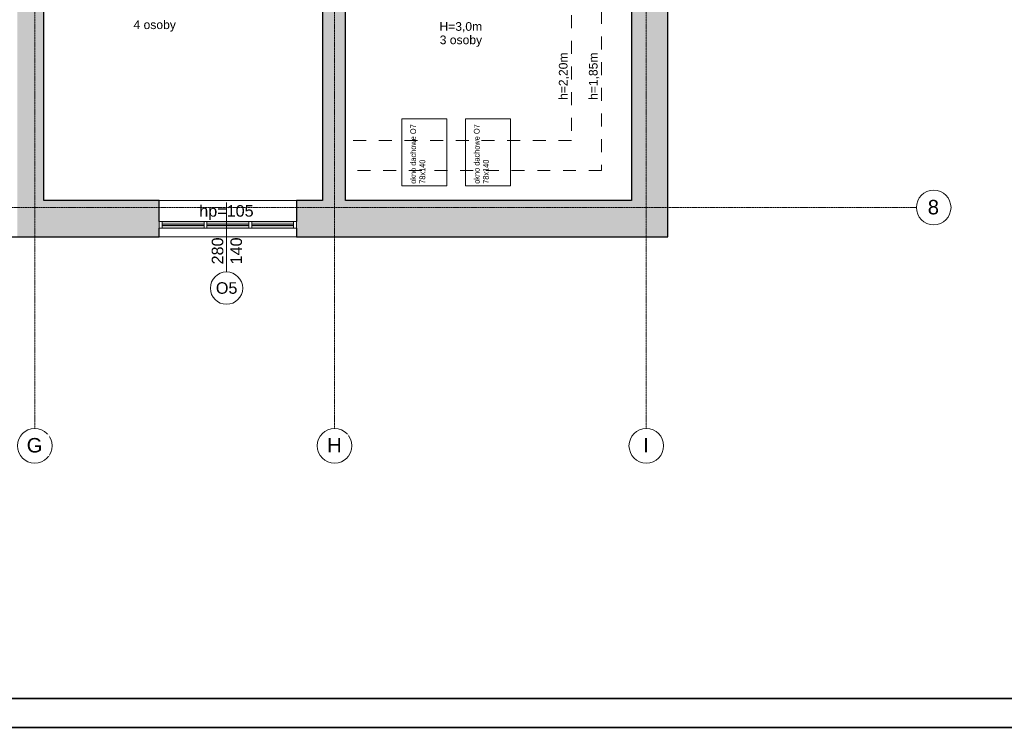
# Model space of a CAD drawing. Header units: centimetres. Extents: x 14504 to 44111, y -18976 to -7683.
# Tile 123 of 141: x 37770 to 39474, y -15068 to -13842. Entities that reach past the tile are written whole.
import ezdxf

# ---------------------------------------------------------------- set-up
doc = ezdxf.new("R2010")
doc.units = ezdxf.units.CM
doc.linetypes.add('Aligning Line 1_8_', pattern=[0.635, 0.3175, -0.3175])
doc.linetypes.add('Linia siatki', pattern=[0.9925, 0.47, -0.2175, 0.0875, -0.2175])
for name, color, linetype, lineweight in [('_gruba', 90, 'Continuous', 35), ('A-DETL', 6, 'Continuous', 9), ('A-DETL-THIN', 151, 'Continuous', 9), ('A-GLAZ', 151, 'Continuous', 9), ('A-WALL', 4, 'Continuous', 9), ('A-WALL-PATT', 111, 'Continuous', 25), ('G-ANNO-TEXT', 8, 'Continuous', 9), ('G-ANNO-TTLB', 6, 'Continuous', 9), ('I-WALL', 2, 'Continuous', 9), ('S-GRID', 8, 'Continuous', 9), ('S-GRID-IDEN', 8, 'Continuous', 9)]:
    doc.layers.add(name, color=color, linetype=linetype, lineweight=lineweight)
doc.styles.add('Arial', font='arial.ttf', dxfattribs={"height": 23.8125})
doc.styles.add('Arial_3', font='arial.ttf', dxfattribs={"width": 0.8, "height": 18})
doc.styles.add('Arial_4', font='arial.ttf', dxfattribs={"height": 10})
doc.styles.add('Arial_5', font='arial.ttf', dxfattribs={"height": 15})
doc.styles.add('Arial_B', font='arialbd.ttf', dxfattribs={"height": 3})
doc.styles.add('Arial_B_1', font='arialbd.ttf', dxfattribs={"width": 0.95, "height": 2.4})

# ---------------------------------------------------------------- blocks, each defined once
blk = doc.blocks.new('Aluminum_2 szybowe - 160x140 wymiana-631481-6_Poziom posadzka II pietra')
at = {"layer": 'A-GLAZ'}
h = blk.add_hatch(color=256, dxfattribs=at)
h.paths.add_polyline_path([(-132.1, -19.2), (-59.7, -19.2), (-59.7, -14.7), (-132.1, -14.7)])
h.paths.add_polyline_path([(-132.1, -12.2), (-59.7, -12.2), (-59.7, -7.7), (-132.1, -7.7)])
h = blk.add_hatch(color=256, dxfattribs=at)
h.paths.add_polyline_path([(17.8, -19.2), (17.8, -14.7), (-54.6, -14.7), (-54.6, -19.2)])
h.paths.add_polyline_path([(-54.6, -12.2), (17.8, -12.2), (17.8, -7.7), (-54.6, -7.7)])
at = {"layer": 'A-GLAZ', "lineweight": 18}
for p, q in [((-137.2, -7.7), (-132.1, -7.7)), ((-137.2, -19.2), (-137.2, -7.7)), ((-132.1, -7.7), (-132.1, -19.2)), ((-132.1, -12.2), (-59.7, -12.2)), ((-132.1, -14.7), (-132.1, -12.2)), ((-59.7, -14.7), (-132.1, -14.7)), ((-59.7, -7.7), (-54.6, -7.7)), ((-59.7, -19.2), (-59.7, -7.7)), ((-59.7, -12.2), (-59.7, -14.7)), ((-54.6, -7.7), (-54.6, -19.2)), ((-54.6, -12.2), (17.8, -12.2)), ((-54.6, -14.7), (-54.6, -12.2)), ((17.8, -14.7), (-54.6, -14.7)), ((17.8, -7.7), (22.8, -7.7)), ((17.8, -19.2), (17.8, -7.7)), ((17.8, -12.2), (17.8, -14.7)), ((22.8, -7.7), (22.8, -19.2)), ((-132.1, -19.2), (-137.2, -19.2)), ((-54.6, -19.2), (-59.7, -19.2)), ((22.8, -19.2), (17.8, -19.2))]:
    blk.add_line(p, q, dxfattribs=at)
at = {"layer": 'A-GLAZ'}
for p, q in [((-59.7, -7.7), (-132.1, -7.7)), ((17.8, -7.7), (-54.6, -7.7)), ((-132.1, -19.2), (-59.7, -19.2)), ((-54.6, -19.2), (17.8, -19.2))]:
    blk.add_line(p, q, dxfattribs=at)
blk = doc.blocks.new('Siatka - M_Symbol siatki - okrąg-11506-6_Poziom posadzka II pietra')
at = {"layer": 'S-GRID-IDEN'}
blk.add_circle((0, 0), 0.3, dxfattribs=at)

msp = doc.modelspace()

# ---------------------------------------------------------------- hatches: boundary and pattern name
at = {"layer": 'A-WALL-PATT', "lineweight": 9, "transparency": 33554610}
h = msp.add_hatch(color=256, dxfattribs=at)
h.paths.add_polyline_path([(37766.1, -14155.4), (37812.1, -14155.4), (37812.1, -13366.4), (37766.1, -13366.4), (37766.1, -14153.4)])
h.paths.add_polyline_path([(37766.1, -13221.4), (37812.1, -13221.4), (37812.1, -12615.4), (37766.1, -12615.4), (37766.1, -13167.6)])
for points in [[(38892.1, -14155.4), (38892.1, -12645.4), (38829.1, -12645.4), (38829.1, -14155.4)], [(38892.1, -14218.4), (38892.1, -14155.4), (38314.1, -14155.4), (38314.1, -14218.4), (38410.9, -14218.4)]]:
    msp.add_hatch(color=256, dxfattribs=at).paths.add_polyline_path(points)
h = msp.add_hatch(color=256, dxfattribs=at)
h.paths.add_polyline_path([(38314.1, -14155.4), (38334.1, -14155.4), (38334.1, -13426.4), (38294.1, -13426.4), (38294.1, -14155.4)])
h.paths.add_polyline_path([(38294.1, -13199.4), (38334.1, -13199.4), (38334.1, -12708.4), (38294.1, -12708.4), (38294.1, -13167.6)])
h = msp.add_hatch(color=256, dxfattribs=at)
h.paths.add_polyline_path([(38255.8, -14218.4), (38314.1, -14218.4), (38314.1, -14155.4), (38249.1, -14155.4), (38249.1, -14218.4)])
h.paths.add_polyline_path([(37766.1, -14218.4), (38011.6, -14218.4), (38011.6, -14155.4), (37766.1, -14155.4)])

# ---------------------------------------------------------------- linework, layer by layer
at = {"layer": 'A-DETL', "linetype": 'Aligning Line 1_8_', "ltscale": 70}
for p, q in [((38777.1, -12760.4), (38777.1, -14103.4)), ((38725.1, -12812.4), (38725.1, -14051.4)), ((38725.1, -14051.4), (38334.1, -14051.4)), ((38777.1, -14103.4), (38334.1, -14103.4))]:
    msp.add_line(p, q, dxfattribs=at)
at = {"layer": 'A-DETL-THIN'}
for p, q in [((38431.4, -14014.1), (38509.4, -14014.1)), ((38431.4, -14130.1), (38431.4, -14014.1)), ((38509.4, -14014.1), (38509.4, -14130.1)), ((38541.4, -14014.1), (38619.4, -14014.1)), ((38541.4, -14130.1), (38541.4, -14014.1)), ((38619.4, -14014.1), (38619.4, -14130.1)), ((38509.4, -14130.1), (38431.4, -14130.1)), ((38619.4, -14130.1), (38541.4, -14130.1)), ((38128.1, -14279.2), (38128.1, -14159.2))]:
    msp.add_line(p, q, dxfattribs=at)
msp.add_circle((38128.1, -14307.2), 28, dxfattribs=at)
at = {"layer": 'A-WALL', "lineweight": 25}
for p, q in [((38892.1, -14218.4), (38892.1, -12645.4)), ((37812.1, -14155.4), (37812.1, -13426.4)), ((38829.1, -13680.4), (38829.1, -14155.4)), ((38011.6, -14155.4), (37812.1, -14155.4)), ((38011.6, -14192), (38011.6, -14155.4)), ((38294.1, -14155.4), (38249.1, -14155.4)), ((38249.1, -14155.4), (38249.1, -14192)), ((38829.1, -14155.4), (38334.1, -14155.4)), ((38011.6, -14218.4), (38011.6, -14203.4)), ((38249.1, -14203.4), (38249.1, -14218.4)), ((37598.6, -14218.4), (38011.6, -14218.4)), ((38249.1, -14218.4), (38892.1, -14218.4))]:
    msp.add_line(p, q, dxfattribs=at)
at = {"layer": 'A-WALL'}
for p, q in [((38011.6, -14155.4), (38249.1, -14155.4)), ((38249.1, -14218.4), (38011.6, -14218.4))]:
    msp.add_line(p, q, dxfattribs=at)
at = {"layer": 'I-WALL', "lineweight": 25}
for p, q in [((38294.1, -13426.4), (38294.1, -14155.4)), ((38334.1, -14155.4), (38334.1, -13426.4))]:
    msp.add_line(p, q, dxfattribs=at)
at = {"layer": 'S-GRID', "linetype": 'Linia siatki'}
for p, q in [((37796.1, -12245.8), (37796.1, -14550.1)), ((38315.1, -12245.8), (38315.1, -14550.1)), ((38854.6, -12245.8), (38854.6, -14550.1)), ((35798.9, -14167.6), (39321.9, -14167.6))]:
    msp.add_line(p, q, dxfattribs=at)

# ---------------------------------------------------------------- block references
at = {"layer": 'A-GLAZ'}
for p in [(38148.8, -14184.2), (38226.3, -14184.2)]:
    msp.add_blockref('Aluminum_2 szybowe - 160x140 wymiana-631481-6_Poziom posadzka II pietra', p, dxfattribs=at)
at = {"layer": 'S-GRID-IDEN', "xscale": 99.99999999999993, "yscale": 99.99999999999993, "zscale": 99.99999999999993}
for p, rotation in [((39351.9, -14167.6), 269.9999999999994), ((37796.1, -14580.1), 180), ((38315.1, -14580.1), 180), ((38854.6, -14580.1), 180)]:
    msp.add_blockref('Siatka - M_Symbol siatki - okrąg-11506-6_Poziom posadzka II pietra', p, dxfattribs=dict(at, rotation=rotation))

# ---------------------------------------------------------------- texts
at = {"layer": 'G-ANNO-TEXT', "attachment_point": 1}
for s, insert, char_height, width, style in [('4 osoby', (37967, -13843.7), 15, 87.384, 'Arial_4'), ('H=3,0m', (38496.5, -13846.7), 15, 91.392, 'Arial_4'), ('3 osoby', (38497, -13869.9), 15, 87.384, 'Arial_4'), ('hp=105', (38080.9, -14163.5), 20, 116.245, 'Arial_5'), ('O5', (38109.6, -14297), 20, 45.696, 'Arial_5')]:
    msp.add_mtext(s, dxfattribs=dict(at, insert=insert, char_height=char_height, width=width, style=style))
at = {"layer": 'G-ANNO-TEXT', "attachment_point": 1, "rotation": 90}
for s, insert, char_height, width, style in [('h=2,20m', (38703.2, -13981.4), 15, 101.814, 'Arial_4'), ('h=1,85m', (38755.2, -13981.4), 15, 101.814, 'Arial_4'), ('okno dachowe O7 ', (38446.1, -14126.6), 10, 140.295, 'Arial_3'), ('okno dachowe O7 ', (38556.1, -14126.6), 10, 140.295, 'Arial_3'), ('78x140', (38462, -14126.6), 10, 56.118, 'Arial_3'), ('78x140', (38572, -14126.6), 10, 56.118, 'Arial_3'), ('280', (38102.4, -14266.1), 20, 57.721, 'Arial_5'), ('140', (38134.8, -14266.1), 20, 57.721, 'Arial_5')]:
    msp.add_mtext(s, dxfattribs=dict(at, insert=insert, char_height=char_height, width=width, style=style))
at = {"layer": 'G-ANNO-TTLB', "attachment_point": 1}
for s, insert, char_height, width, style in [('\\A1;\\pi153.657;Przebudowa pomieszczeń w budynku \\P\\pi37.4677;Środowiskowego Domu Samopomocy typu C wraz \\P\\pi70.0917;z\\~budową szybu windowego i montażem windy \\P\\pi24.2675;wewnątrz budynku przy ul. Pietraszki 15 w Kielcach.', (34294, -13932.8), 28, 966.852, 'Arial_B_1'), ('\\pi133.33;FUNDACJA GRAMY Z TOBĄ', (34347.1, -14205.1), 30, 829.17, 'Arial_B')]:
    msp.add_mtext(s, dxfattribs=dict(at, insert=insert, char_height=char_height, width=width, style=style))

# ---------------------------------------------------------------- next in the draw order: texts
at = {"layer": 'S-GRID-IDEN', "char_height": 25, "attachment_point": 1, "style": 'Arial', "bg_fill": 3, "box_fill_scale": 1.25, "bg_fill_color": 256, "bg_fill_true_color": 13158600, "bg_fill_transparency": 0}
for s, insert, width in [('\\fArial|b0|i0|c238|p34|;8', (39341.7, -14154.5), 23.249), ('\\fArial|b0|i0|c238|p34|;G', (37782.2, -14566.7), 32.869), ('\\fArial|b0|i0|c238|p34|;H', (38302.2, -14566.7), 30.464), ('\\fArial|b0|i0|c238|p34|;I', (38849.3, -14566.7), 12.025)]:
    msp.add_mtext(s, dxfattribs=dict(at, insert=insert, width=width))

# ---------------------------------------------------------------- next in the draw order: linework, layer by layer
at = {"layer": '_gruba'}
for points in [[(35620.2, -12097.6), (40620.2, -12097.6), (40620.2, -15067.6), (35620.2, -15067.6)], [(35670.2, -15017.6), (40570.2, -15017.6), (40570.2, -12147.6), (35670.2, -12147.6)]]:
    msp.add_lwpolyline(points, dxfattribs=at)

doc.saveas('drawing.dxf')
